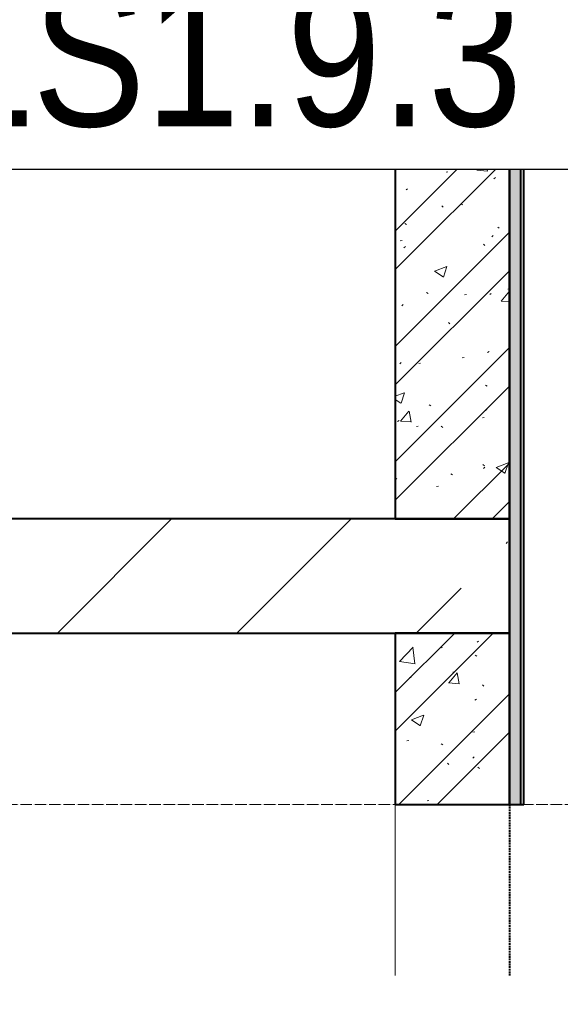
# Model space of a CAD drawing. Header units: millimetres. Extents: x 2069 to 83669, y 801 to 118701.
# Tile 19 of 145: x 9049 to 9996, y 47754 to 49478. Entities that reach past the tile are written whole.
import ezdxf
from ezdxf import colors
from ezdxf.entities.mleader import LeaderData, LeaderLine
from ezdxf.enums import TextEntityAlignment as Align
from ezdxf.math import Vec2, Vec3

# ---------------------------------------------------------------- set-up
doc = ezdxf.new("R2018")
doc.units = ezdxf.units.MM
doc.set_wipeout_variables(frame=1)
for name, pattern in [('ADSK_Линия сетки_2_', [25, 20, -2.5, 0, -2.5]), ('ADSK_Штриховая_ш3 п1_5', [4.5, 3, -1.5]), ('Штрих_3_1_5_', [4.5, 3, -1.5])]:
    doc.linetypes.add(name, pattern=pattern)
doc.layers.add('_Разделитель помещений_', color=4, linetype='ADSK_Штриховая_ш3 п1_5', lineweight=40, true_color=0x00ffff)
for name, color, linetype, lineweight in [('КИП_выноска', 6, 'Continuous', 25), ('Оси', 7, 'Continuous', 9), ('Перекрытия', 7, 'Continuous', 18), ('Стены разрез', 7, 'Continuous', 40), ('Стены штриховка', 7, 'Continuous', 40)]:
    doc.layers.add(name, color=color, linetype=linetype, lineweight=lineweight)
doc.styles.add('Arial', font='arial.ttf', dxfattribs={"width": 0.85, "height": 350})
doc.styles.add('GOST 2.304', font='simplex.shx', dxfattribs={"width": 0.65, "oblique": 15})
doc.styles.get("Standard").update_dxf_attribs({"font": 'arial.ttf'})
pattern_1 = [(50, (0, 0), (218.6211678, -19.1267987), [22.86, -251.46]), (355, (0, 0), (-42.2918743, 229.2684153), [18.288, -201.168]), (100.451, (18.22, -1.6), (176.3310746, 210.139632), [19.428, -213.708]), (46.184, (0, 60.96), (325.29495, -50.4516404), [34.29, -377.19]), (96.636, (27.1, 56.76), (284.8830085, 296.912656), [29.142, -320.562]), (351.184, (0, 60.96), (284.8858166, 296.910704), [27.432, -301.752]), (21, (30.48, 45.72), (181.9375257, -122.7183205), [22.86, -251.46]), (326, (30.48, 45.72), (74.1622266, 221.0261817), [18.288, -201.168]), (71.451, (45.64, 35.5), (256.100348, 98.305262), [19.428, -213.708]), (37.5, (0, 0), (3.70638957, 101.46589536), [3.353, -195.377, 3.353, -200.863, -201.93]), (37.5, (0, 0), (3.70638957, 101.46589536), [-402.946, 3.353, -198.577]), (7.5, (0, 0), (80.18357624, 120.2165259), [3.353, -113.081, 3.353, -190.805, -76.962]), (7.5, (0, 0), (80.18357624, 120.2165259), [-310.591, 3.353, -73.609]), (327.5, (-67.97, 0), (162.70864647, -6.87497134), [3.353, -72.847, 3.353, -234.391, -315.468]), (327.5, (-67.97, 0), (162.70864647, -6.87497134), [-313.944, 3.353, -312.115]), (317.5, (-98.45, 0), (177.7546761, 30.511831), [3.353, -95.707, 3.353, -154.534, -224.028]), (317.5, (-98.45, 0), (177.7546761, 30.511831), [-256.946, 3.353, -220.675])]
pattern_2 = [(45, (0, 0), (-101.0278814, 101.0278814), []), (45, (67.35, 0), (-101.0278814, 101.0278814), [])]
pattern_3 = [(45, (0, 0), (-314.308964, 314.308964), []), (45, (314.3, 0), (-314.308964, 314.308964), [555.625, -111.125, 3.353, -107.772])]

# ---------------------------------------------------------------- blocks, each defined once
blk = doc.blocks.new('135_SLK_GD_AR_rvt-1-Оборудование_B2_-11_400__На лист секция 6_-11_400')
at = {"layer": 'Стены разрез', "lineweight": 9, "true_color": 0xaaaaaa}
h = blk.add_hatch(dxfattribs=at)
h.set_pattern_fill('FP_4', color=253, style=0, pattern_type=2)
h.set_pattern_definition([(0, (0, 0), (406.4, 101.6), [33.528, -271.272, 33.528, -271.272, -1625.6]), (0, (0, 0), (406.4, 101.6), [-609.6, 33.528, -576.072, 33.528, -271.272, -711.2]), (0, (0, 0), (406.4, 101.6), [-1524, 33.528, -169.672, 33.528, -474.472]), (120, (152.4, 50.8), (-291.188181, 301.1527241), [33.528, -271.272, 33.528, -271.272, -1625.6]), (120, (152.4, 50.8), (-291.188181, 301.1527241), [-609.6, 33.528, -576.072, 33.528, -271.272, -711.2]), (120, (152.4, 50.8), (-291.188181, 301.1527241), [-1524, 33.528, -169.672, 33.528, -474.472]), (240, (203.2, 254), (-115.211819, -402.7527241), [33.528, -271.272, 33.528, -271.272, -1625.6]), (240, (203.2, 254), (-115.211819, -402.7527241), [-609.6, 33.528, -576.072, 33.528, -271.272, -711.2]), (240, (203.2, 254), (-115.211819, -402.7527241), [-1524, 33.528, -169.672, 33.528, -474.472])])
h.paths.add_polyline_path([(-13048339.7, -9244898.3), (-13048339.7, -9244150.3), (-13048359.7, -9244150.3), (-13048359.7, -9244898.3)])
h.paths.add_polyline_path([(-13048339.7, -9242750.3), (-13048339.7, -9241400.3), (-13048359.7, -9241400.3), (-13048359.7, -9242750.3)])
h.paths.add_polyline_path([(-13048339.7, -9240000.3), (-13048339.7, -9238650.3), (-13048359.7, -9238650.3), (-13048359.7, -9240000.3)])
h.paths.add_polyline_path([(-13048359.7, -9237250.3), (-13048339.7, -9237250.3), (-13048339.7, -9235900.3), (-13048359.7, -9235900.3), (-13048359.7, -9236858.2)])
h.paths.add_polyline_path([(-13048339.7, -9234500.3), (-13048339.7, -9234202.3), (-13048359.7, -9234202.3), (-13048359.7, -9234500.3)])
h = blk.add_hatch(dxfattribs=at)
h.set_pattern_fill('FP_1', color=253, style=0, pattern_type=2)
h.set_pattern_definition(pattern_1)
h.paths.add_polyline_path([(-13048359.7, -9242250.3), (-13048359.7, -9241400.3), (-13048559.7, -9241400.3), (-13048559.7, -9242250.3)])
h = blk.add_hatch(dxfattribs=at)
h.set_pattern_fill('FP_2', color=253, style=0, pattern_type=2)
h.set_pattern_definition(pattern_2)
h.paths.add_polyline_path([(-13048359.7, -9242250.3), (-13048359.7, -9241400.3), (-13048559.7, -9241400.3), (-13048559.7, -9242250.3)])
h = blk.add_hatch(dxfattribs=at)
h.set_pattern_fill('FP_1', color=253, style=0, pattern_type=2)
h.set_pattern_definition(pattern_1)
h.paths.add_polyline_path([(-13048359.7, -9242750.3), (-13048359.7, -9242450.3), (-13048559.7, -9242450.3), (-13048559.7, -9242750.3)])
h = blk.add_hatch(dxfattribs=at)
h.set_pattern_fill('FP_2', color=253, style=0, pattern_type=2)
h.set_pattern_definition(pattern_2)
h.paths.add_polyline_path([(-13048359.7, -9242750.3), (-13048359.7, -9242450.3), (-13048559.7, -9242450.3), (-13048559.7, -9242750.3)])
at = {"layer": '_Разделитель помещений_', "color": 131, "linetype": 'Штрих_3_1_5_', "true_color": 0xaaffff}
for p, q in [((-13048359.7, -9241100.3), (-13048359.7, -9241400.3)), ((-13048359.7, -9242750.3), (-13048359.7, -9243050.3))]:
    blk.add_line(p, q, dxfattribs=at)
at = {"layer": 'Перекрытия', "color": 253, "true_color": 0xaaaaaa}
for p, q in [((-13048559.7, -9241100.3), (-13048559.7, -9241400.3)), ((-13048559.7, -9242750.3), (-13048559.7, -9243050.3))]:
    blk.add_line(p, q, dxfattribs=at)
at = {"layer": 'Стены разрез', "color": 253, "true_color": 0xaaaaaa}
for p, q in [((-13048559.7, -9241400.3), (-13048559.7, -9242250.3)), ((-13048359.7, -9241400.3), (-13048559.7, -9241400.3)), ((-13048359.7, -9242250.3), (-13048359.7, -9241400.3)), ((-13048359.7, -9241400.3), (-13048359.7, -9242750.3)), ((-13048334.7, -9241400.3), (-13048359.7, -9241400.3)), ((-13048334.7, -9242750.3), (-13048334.7, -9241400.3)), ((-13048559.7, -9242250.3), (-13048359.7, -9242250.3)), ((-13048559.7, -9242450.3), (-13048559.7, -9242750.3)), ((-13048359.7, -9242450.3), (-13048559.7, -9242450.3)), ((-13048359.7, -9242750.3), (-13048359.7, -9242450.3)), ((-13048559.7, -9242750.3), (-13048359.7, -9242750.3)), ((-13048359.7, -9242750.3), (-13048334.7, -9242750.3))]:
    blk.add_line(p, q, dxfattribs=at)
at = {"layer": 'Стены штриховка', "color": 253, "true_color": 0xaaaaaa}
blk.add_line((-13048339.7, -9242750.3), (-13048339.7, -9241400.3), dxfattribs=at)
blk = doc.blocks.new('135_SLK_GD_KR_rvt-1-Оборудование_B2_-11_400__На лист секция 6_-11_400')
at = {"layer": 'Оси', "color": 254, "linetype": 'ADSK_Линия сетки_2_', "true_color": 0xe5e5e5}
blk.add_line((-13054512.4, -9242750.3), (-12976778.8, -9242750.3), dxfattribs=at)
blk = doc.blocks.new('135_SLK_K1-2-3_KR_rvt-1-Оборудование_B2_-11_400__На лист секция 6_-11_400')
at = {"layer": 'Стены разрез', "lineweight": 9, "true_color": 0xaaaaaa}
h = blk.add_hatch(dxfattribs=at)
h.set_pattern_fill('FP_6', color=253, style=0, pattern_type=2)
h.set_pattern_definition(pattern_3)
h.paths.add_polyline_path([(-13048559.7, -9242450.3), (-13048559.7, -9242250.3), (-13051109.7, -9242250.3), (-13051109.7, -9242450.3)])
h = blk.add_hatch(dxfattribs=at)
h.set_pattern_fill('FP_6', color=253, style=0, pattern_type=2)
h.set_pattern_definition(pattern_3)
h.paths.add_polyline_path([(-13048359.7, -9242450.3), (-13048359.7, -9242250.3), (-13048559.7, -9242250.3), (-13048559.7, -9242450.3)])
at = {"layer": 'Стены разрез', "color": 253, "true_color": 0xaaaaaa}
for p, q in [((-13048559.7, -9242250.3), (-13051109.7, -9242250.3)), ((-13048359.7, -9242250.3), (-13048559.7, -9242250.3)), ((-13048359.7, -9242450.3), (-13048359.7, -9242250.3)), ((-13051109.7, -9242450.3), (-13048559.7, -9242450.3)), ((-13048559.7, -9242450.3), (-13048359.7, -9242450.3))]:
    blk.add_line(p, q, dxfattribs=at)
blk = doc.blocks.new('A$C946fac60')
at = {"lineweight": 5}
for name in ['135_SLK_GD_KR_rvt-1-Оборудование_B2_-11_400__На лист секция 6_-11_400', '135_SLK_GD_AR_rvt-1-Оборудование_B2_-11_400__На лист секция 6_-11_400', '135_SLK_K1-2-3_KR_rvt-1-Оборудование_B2_-11_400__На лист секция 6_-11_400']:
    blk.add_blockref(name, (13055312.4, 9268031.9), dxfattribs=at)
blk = doc.blocks.new('_None')
blk = doc.blocks.new('*U216')
at = {"color": 0, "linetype": 'Continuous', "lineweight": 30, "ltscale": 75, "width": 0.85, "flags": 104}
blk.add_attdef('ПРИМЕЧАНИЕ_1', text='', height=2.5, dxfattribs=at).set_placement((8, 3.611), align=Align.BOTTOM_CENTER)
at = {"color": 0, "lineweight": 30, "width": 0.85, "flags": 104}
blk.add_attdef('ПРИМЕЧАНИЕ_2', text='', height=2.5, dxfattribs=at).set_placement((8, -7.53), align=Align.BOTTOM_CENTER)
at = {"color": 0, "lineweight": 30, "style": 'GOST 2.304', "width": 0.85}
for tag, p in [('ИМЯ_КАБЕЛЯ_2', (8, -7.5)), ('ИМЯ_КАБЕЛЯ_3', (8, -12.5)), ('ИМЯ_КАБЕЛЯ_4', (8, -17.5)), ('ИМЯ_КАБЕЛЯ_5', (8, -22.5)), ('ИМЯ_КАБЕЛЯ_6', (8, -27.5)), ('ИМЯ_КАБЕЛЯ_7', (8, -32.5)), ('ИМЯ_КАБЕЛЯ_8', (8, -37.5)), ('ИМЯ_КАБЕЛЯ_9', (8, -42.5))]:
    blk.add_attdef(tag, text='', height=2.5, dxfattribs=at).set_placement(p, align=Align.BOTTOM_CENTER)
at = {"linetype": 'Continuous'}
blk.add_wipeout([(0, 2.5), (16, 2.5), (16, -2.5), (0, -2.5)], dxfattribs=at)
at = {"color": 0, "linetype": 'Continuous'}
blk.add_lwpolyline([(0, -2.5), (16, -2.5), (16, 2.5), (0, 2.5)], close=True, dxfattribs=at)
at = {"color": 0, "lineweight": 30, "style": 'GOST 2.304', "width": 0.85}
blk.add_attdef('ИМЯ_КАБЕЛЯ_1', text='', height=2.5, dxfattribs=at).set_placement((8, -2.5), align=Align.BOTTOM_CENTER)

msp = doc.modelspace()

# ---------------------------------------------------------------- block references
msp.add_blockref('A$C946fac60', (2954.3, 22822.3))

# ---------------------------------------------------------------- next in the draw order: leaders
at = {"layer": 'КИП_выноска'}
ml = msp.add_multileader_mtext('Standard', dxfattribs=at)
ml.set_content('LS1.9.1...LS1.9.4\\PДН1.9.1, ДН1.9.2', color=256, style='Arial')
ml.set_leader_properties(color=256, linetype='ByLayer', lineweight=-1)
ml.set_arrow_properties(name='NONE')
ml.build(insert=Vec2(0, 0))
ml.multileader.update_dxf_attribs({"has_dogleg": 0, "text_left_attachment_type": 6, "text_right_attachment_type": 6, "dogleg_length": 0.5, "arrow_head_size": 300})
ctx = ml.context
ctx.base_point, ctx.char_height, ctx.arrow_head_size, ctx.landing_gap_size, ctx.plane_origin = Vec3(9327.2, 51305.6), 250, 300, 100, Vec3(14486.1, 48733.3)
ctx.left_attachment, ctx.right_attachment, ctx.text_align_type = 6, 6, 2
notes = []
notes.append((ctx, [(1, (1, 1, 0), (11828.4, 51305.6), (-1, 0), 0.5, [(0, [(13363.8, 49059.3)], 0, [])])]))
ctx.mtext.insert, ctx.mtext.width, ctx.mtext.alignment, ctx.mtext.flow_direction = Vec3(11727.9, 51613.9), 3078.848, 3, 5
ctx.mtext.has_bg_fill, ctx.mtext.bg_color, ctx.mtext.bg_scale_factor, ctx.mtext.bg_transparency, ctx.mtext.use_window_bg_color = 1, -1027028792, 1.5, 0, 1
for ctx, leaders in notes:
    for number, flags, end, landing, length, lines in leaders:
        leader = LeaderData()
        leader.index, (leader.has_last_leader_line, leader.has_dogleg_vector, leader.attachment_direction) = number, flags
        leader.last_leader_point, leader.dogleg_vector, leader.dogleg_length = Vec3(end), Vec3(landing), length
        for number, points, colour, breaks in lines:
            line = LeaderLine()
            line.index, line.vertices, line.color, line.breaks = number, Vec3.list(points), colors.encode_raw_color(colour), breaks
            leader.lines.append(line)
        ctx.leaders.append(leader)

# ---------------------------------------------------------------- next in the draw order: block references
ref = msp.add_blockref('*U216', (8618, 49965.6), dxfattribs=dict(at, xscale=100, yscale=100, zscale=100))
lines = msp.add_mtext('\\W0.8500;', dxfattribs={"layer": '0', "color": 0, "lineweight": 30, "insert": (9418, 49212.6), "char_height": 2.5, "attachment_point": 1})
ref.add_attrib('ПРИМЕЧАНИЕ_2', '', (9418, 49212.6), dxfattribs={"flags": 104}).embed_mtext(lines)

# ---------------------------------------------------------------- next in the draw order: block references
ref = msp.add_blockref('*U216', (8618, 49466.6), dxfattribs=dict(at, xscale=100, yscale=100, zscale=100))
ref.add_attrib('ИМЯ_КАБЕЛЯ_1', 'LS1.9.3', dxfattribs={"layer": '0', "color": 0, "lineweight": 30, "height": 250, "style": 'Arial', "width": 0.85}).set_placement((9418, 49216.6), align=Align.BOTTOM_CENTER)
lines = msp.add_mtext('\\W0.8500;', dxfattribs={"layer": '0', "color": 0, "lineweight": 30, "insert": (9418, 48713.6), "char_height": 2.5, "attachment_point": 1})
ref.add_attrib('ПРИМЕЧАНИЕ_2', '', (9418, 48713.6), dxfattribs={"flags": 104}).embed_mtext(lines)

doc.saveas('drawing.dxf')
